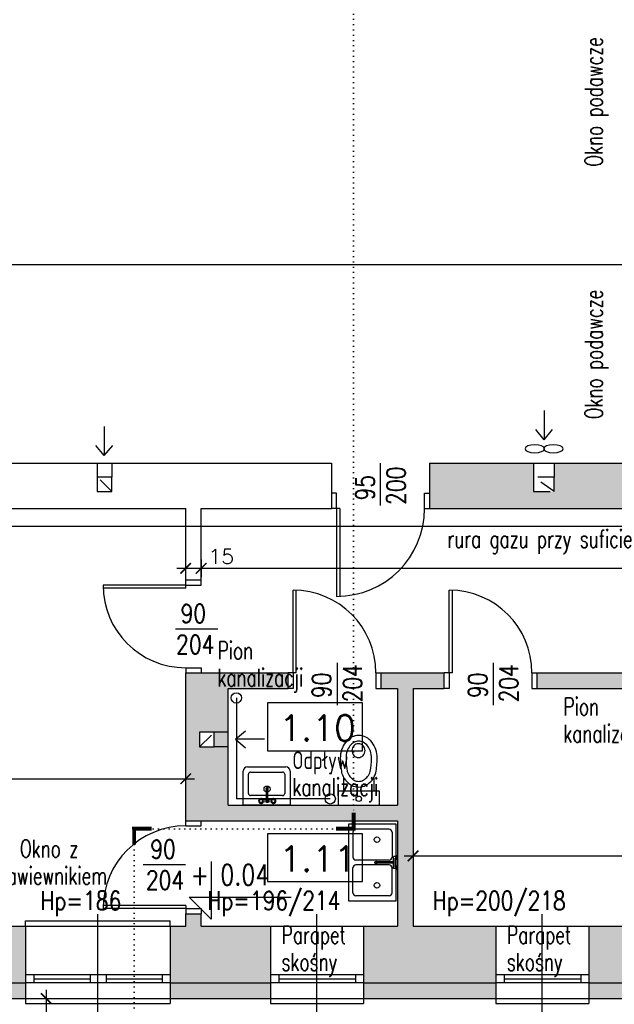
# Model space of a CAD drawing. Header units: millimetres. Extents: x 31969 to 285678, y -69766 to -1123.
# Tile 65 of 102: x 141825 to 142401, y -7339 to -6386. Entities that reach past the tile are written whole.
import ezdxf
from ezdxf.enums import TextEntityAlignment as Align
from ezdxf.lldxf.tags import DXFTag

# ---------------------------------------------------------------- set-up
doc = ezdxf.new("R2010")
doc.units = ezdxf.units.MM
doc.linetypes.add('DOT', pattern=[0.25, 0, -0.25])
doc.linetypes.add('KRE_16_8', pattern=[24, 16, -8])
for name, color, linetype in [('a-biblioteka', 251, 'Continuous'), ('a-izolacja 1', 3, 'Continuous'), ('a-koty', 1, 'Continuous'), ('a-opis 1', 3, 'Continuous'), ('a-opis 2', 1, 'Continuous'), ('a-opis 3', 15, 'Continuous'), ('a-opis stolarki 1', 3, 'Continuous'), ('a-przekrój 1', 3, 'Continuous'), ('a-stolarka istniejąca', 3, 'Continuous'), ('a-stolarka okienna', 3, 'Continuous'), ('a-szkło', 4, 'Continuous'), ('a-szraf', 252, 'Continuous'), ('a-wentylacja', 3, 'Continuous'), ('a-wymiary', 11, 'Continuous'), ('a-ściany istniejące murowane', 6, 'Continuous')]:
    doc.layers.add(name, color=color, linetype=linetype)
doc.styles.add('MAREK', font='simplex.shx')
doc.styles.add('RS01507', font='romans.shx', dxfattribs={"width": 0.7, "height": 0.15})
doc.styles.add('WYMIAR', font='romans.shx', dxfattribs={"width": 0.8})
tags = doc.linetypes.add('DASHED', pattern=[0.75, 0.5, -0.25]).pattern_tags.tags
tags[6:7] = [DXFTag(74, 4), DXFTag(75, 0), DXFTag(340, '0'), DXFTag(46, 1.0), DXFTag(50, 0.0), DXFTag(44, 0.0), DXFTag(45, 0.0)]
tags[4:5] = [DXFTag(74, 4), DXFTag(75, 0), DXFTag(340, '0'), DXFTag(46, 1.0), DXFTag(50, 0.0), DXFTag(44, 0.0), DXFTag(45, 0.0)]
doc.dimstyles.new('MAREK', dxfattribs={"dimscale": 0.85, "dimtxt": 17, "dimasz": 12, "dimexe": 10, "dimexo": 0.625, "dimgap": 5, "dimtad": 1, "dimdec": 1, "dimdsep": 46, "dimtxsty": 'MAREK', "dimblk1": 'ARCHTICK', "dimblk2": 'ARCHTICK', "dimsah": 1, "dimcen": 2.5, "dimdle": 10, "dimadec": 0, "dimazin": 0, "dimtfac": 1, "dimtdec": 1, "dimtmove": 1, "dimatfit": 3, "dimldrblk": 'ARCHTICK', "dimfxl": 0, "dimtolj": 1, "dimtzin": 0, "dimarcsym": 0})

# ---------------------------------------------------------------- blocks, each defined once
blk = doc.blocks.new('_ARCHTICK')
at = {"color": 0, "linetype": 'ByBlock', "const_width": 0.15}
blk.add_lwpolyline([(-0.5, -0.5), (0.5, 0.5)], dxfattribs=at)
blk = doc.blocks.new('*D9')
at = {"layer": 'a-wymiary', "color": 0, "lineweight": -2, "ltscale": 100}
for p, q in [((141851.02, -7324.36), (141851.02, -7811.36)), ((141842.52, -7332.86), (141859.52, -7332.86)), ((141842.52, -7802.86), (141859.52, -7802.86))]:
    blk.add_line(p, q, dxfattribs=at)
at = {"layer": 'DEFPOINTS', "color": 0, "ltscale": 100}
for p in [(141813.07, -7332.86), (141813.07, -7802.86), (141851.02, -7802.86)]:
    blk.add_point(p, dxfattribs=at)
at = {"layer": 'a-wymiary', "color": 0, "lineweight": -2, "ltscale": 100, "xscale": 10.2, "yscale": 10.2, "zscale": 10.2}
for p, rotation in [((141851.02, -7332.86), 90), ((141851.02, -7802.86), 270)]:
    blk.add_blockref('_ARCHTICK', p, dxfattribs=dict(at, rotation=rotation))
at = {"layer": 'a-wymiary', "color": 0, "ltscale": 100, "insert": (141839.54, -7567.86), "char_height": 14.45, "attachment_point": 5, "rotation": 90, "style": 'MAREK'}
blk.add_mtext('\\A1;470', dxfattribs=at)
blk = doc.blocks.new('A$C4F84698C')
at = {"layer": 'a-biblioteka'}
for p, q in [((1.41, 9.08), (1.7, 12.96)), ((3.39, 9.08), (3.1, 12.96)), ((1.7, 3.84), (1.41, 7.72)), ((2.4, 9.08), (13.76, 9.08)), ((2.4, 7.72), (13.76, 7.72)), ((3.1, 3.84), (3.39, 7.72)), ((13.76, 9.4), (14.46, 9.4)), ((13.76, 7.4), (14.46, 7.4))]:
    blk.add_line(p, q, dxfattribs=at)
for points in [[(13.07, 7.72, 0.009141), (13.1, 7.69, 0.100796), (13.4, 7.48, 0.104546), (13.76, 7.4, 0.104546), (14.11, 7.48, 0.100796), (14.42, 7.69, 0.095911), (14.62, 8.01, 0.09272), (14.69, 8.4, 0.09272), (14.62, 8.79, 0.095911), (14.42, 9.11, 0.100796), (14.11, 9.32, 0.104546), (13.76, 9.4, 0.104546), (13.4, 9.32, 0.100796), (13.1, 9.11, 0.009141), (13.07, 9.08, 0.09272)], [(13.76, 7.72, 0.104546), (13.98, 7.77, 0.100796), (14.19, 7.91, 0.095911), (14.32, 8.13, 0.09272), (14.37, 8.4, 0.09272), (14.32, 8.67, 0.095911), (14.19, 8.89, 0.100796), (13.98, 9.03, 0.104546), (13.76, 9.08, 0.104546)], [(14.46, 7.4, 0.104546), (14.82, 7.48, 0.100796), (15.12, 7.69, 0.095911), (15.33, 8.01, 0.09272), (15.4, 8.4, 0.09272), (15.33, 8.79, 0.095911), (15.12, 9.11, 0.100796), (14.82, 9.32, 0.104546), (14.46, 9.4, 0.104546)]]:
    blk.add_lwpolyline(points, format="xyb", dxfattribs=at)
for centre in [(2.4, 14.4), (2.4, 2.4)]:
    blk.add_circle(centre, 1.6, dxfattribs=at)
for centre, radius, start, end in [((2.4, 14.4), 2.4, 288.47955, 251.52045), ((2.4, 8.4), 1.2, 34.51811, 325.48189), ((2.4, 2.4), 2.4, 108.47955, 71.52045), ((2.4, 8.4), 0.68, 90, 270)]:
    blk.add_arc(centre, radius, start, end, dxfattribs=at)
blk = doc.blocks.new('A$C08C05624')
at = {"color": 0}
for p, q in [((0, 4.13), (0, 41.26)), ((4.13, 45.39), (37.14, 45.39)), ((5.16, 7.22), (5.16, 38.17)), ((7.22, 40.23), (25.79, 40.23)), ((27.85, 38.17), (27.85, 7.22)), ((37.14, 45.39), (37.14, 0)), ((37.14, 0), (4.13, 0)), ((25.79, 5.16), (7.22, 5.16))]:
    blk.add_line(p, q, dxfattribs=at)
for centre, radius, start, end in [((4.13, 41.26), 4.13, 90, 180), ((7.22, 38.17), 2.06, 90, 180), ((25.79, 38.17), 2.06, 0, 90), ((4.13, 4.13), 4.13, 180, 270), ((7.22, 7.22), 2.06, 180, 270), ((25.79, 7.22), 2.06, 270, 0)]:
    blk.add_arc(centre, radius, start, end, dxfattribs=at)
blk = doc.blocks.new('*D70')
at = {"layer": 'a-wymiary', "color": 0, "lineweight": -2, "ltscale": 100}
for p, q in [((140928.07, -6631.7), (140928.07, -6614.7)), ((142442.07, -6631.7), (142442.07, -6614.7)), ((142450.57, -6623.2), (140919.57, -6623.2))]:
    blk.add_line(p, q, dxfattribs=at)
at = {"layer": 'DEFPOINTS', "color": 0, "ltscale": 100}
for p in [(140928.07, -6623.2), (140928.07, -6632.63), (142442.07, -6632.63)]:
    blk.add_point(p, dxfattribs=at)
at = {"layer": 'a-wymiary', "color": 0, "lineweight": -2, "ltscale": 100, "xscale": 10.2, "yscale": 10.2, "zscale": 10.2, "rotation": 180}
blk.add_blockref('_ARCHTICK', (140928.07, -6623.2), dxfattribs=at)
at = {"layer": 'a-wymiary', "color": 0, "lineweight": -2, "ltscale": 100, "xscale": 10.2, "yscale": 10.2, "zscale": 10.2}
blk.add_blockref('_ARCHTICK', (142442.07, -6623.2), dxfattribs=at)
at = {"layer": 'a-wymiary', "color": 0, "ltscale": 100, "insert": (141685.07, -6611.73), "char_height": 14.45, "attachment_point": 5, "style": 'MAREK'}
blk.add_mtext('\\A1;1514', dxfattribs=at)
blk = doc.blocks.new('*D71')
at = {"layer": 'a-wymiary', "color": 0, "lineweight": -2, "ltscale": 100}
for p, q in [((140928.07, -7128.84), (140928.07, -7111.84)), ((141986.07, -7128.84), (141986.07, -7111.84)), ((140919.57, -7120.34), (141994.57, -7120.34))]:
    blk.add_line(p, q, dxfattribs=at)
at = {"layer": 'DEFPOINTS', "color": 0, "ltscale": 100}
for p in [(141986.07, -7120.34), (141986.07, -7160.86), (140928.07, -7175.57)]:
    blk.add_point(p, dxfattribs=at)
at = {"layer": 'a-wymiary', "color": 0, "lineweight": -2, "ltscale": 100, "xscale": 10.2, "yscale": 10.2, "zscale": 10.2, "rotation": 180}
blk.add_blockref('_ARCHTICK', (140928.07, -7120.34), dxfattribs=at)
at = {"layer": 'a-wymiary', "color": 0, "lineweight": -2, "ltscale": 100, "xscale": 10.2, "yscale": 10.2, "zscale": 10.2}
blk.add_blockref('_ARCHTICK', (141986.07, -7120.34), dxfattribs=at)
at = {"layer": 'a-wymiary', "color": 0, "ltscale": 100, "insert": (141457.07, -7108.87), "char_height": 14.45, "attachment_point": 5, "style": 'MAREK'}
blk.add_mtext('\\A1;1058', dxfattribs=at)
blk = doc.blocks.new('*D75')
at = {"layer": 'a-wymiary', "color": 0, "lineweight": -2, "ltscale": 100}
for p, q in [((142206.07, -7186.48), (142206.07, -7203.48)), ((142726.07, -7186.48), (142726.07, -7203.48)), ((142197.57, -7194.98), (142734.57, -7194.98))]:
    blk.add_line(p, q, dxfattribs=at)
at = {"layer": 'DEFPOINTS', "color": 0, "ltscale": 100}
for p in [(142206.07, -7147.86), (142726.07, -7147.86), (142726.07, -7194.98)]:
    blk.add_point(p, dxfattribs=at)
at = {"layer": 'a-wymiary', "color": 0, "lineweight": -2, "ltscale": 100, "xscale": 10.2, "yscale": 10.2, "zscale": 10.2, "rotation": 180}
blk.add_blockref('_ARCHTICK', (142206.07, -7194.98), dxfattribs=at)
at = {"layer": 'a-wymiary', "color": 0, "lineweight": -2, "ltscale": 100, "xscale": 10.2, "yscale": 10.2, "zscale": 10.2}
blk.add_blockref('_ARCHTICK', (142726.07, -7194.98), dxfattribs=at)
at = {"layer": 'a-wymiary', "color": 0, "ltscale": 100, "insert": (142466.07, -7183.5), "char_height": 14.45, "attachment_point": 5, "style": 'MAREK'}
blk.add_mtext('\\A1;520', dxfattribs=at)
blk = doc.blocks.new('*D79')
at = {"layer": 'a-wymiary', "color": 0, "lineweight": -2, "ltscale": 100}
for p, q in [((142001.07, -6908.2), (142001.07, -6925.2)), ((143256.07, -6908.2), (143256.07, -6925.2)), ((143264.57, -6916.7), (141992.57, -6916.7))]:
    blk.add_line(p, q, dxfattribs=at)
at = {"layer": 'DEFPOINTS', "color": 0, "ltscale": 100}
for p in [(142001.07, -6858.86), (143256.07, -6858.86), (142001.07, -6916.7)]:
    blk.add_point(p, dxfattribs=at)
at = {"layer": 'a-wymiary', "color": 0, "lineweight": -2, "ltscale": 100, "xscale": 10.2, "yscale": 10.2, "zscale": 10.2, "rotation": 180}
blk.add_blockref('_ARCHTICK', (142001.07, -6916.7), dxfattribs=at)
at = {"layer": 'a-wymiary', "color": 0, "lineweight": -2, "ltscale": 100, "xscale": 10.2, "yscale": 10.2, "zscale": 10.2}
blk.add_blockref('_ARCHTICK', (143256.07, -6916.7), dxfattribs=at)
at = {"layer": 'a-wymiary', "color": 0, "ltscale": 100, "insert": (142628.57, -6905.23), "char_height": 14.45, "attachment_point": 5, "style": 'MAREK'}
blk.add_mtext('\\A1;1255', dxfattribs=at)
blk = doc.blocks.new('*D80')
at = {"layer": 'a-wymiary', "color": 0, "lineweight": -2, "ltscale": 100}
for p, q in [((141986.07, -6923.07), (141986.07, -6908.2)), ((142001.07, -6908.2), (142001.07, -6925.2)), ((142009.57, -6916.7), (141977.57, -6916.7))]:
    blk.add_line(p, q, dxfattribs=at)
at = {"layer": 'DEFPOINTS', "color": 0, "ltscale": 100}
for p in [(142001.07, -6858.86), (141986.07, -6916.7), (141986.07, -6923.61)]:
    blk.add_point(p, dxfattribs=at)
at = {"layer": 'a-wymiary', "color": 0, "lineweight": -2, "ltscale": 100, "xscale": 10.2, "yscale": 10.2, "zscale": 10.2, "rotation": 180}
blk.add_blockref('_ARCHTICK', (141986.07, -6916.7), dxfattribs=at)
at = {"layer": 'a-wymiary', "color": 0, "lineweight": -2, "ltscale": 100, "xscale": 10.2, "yscale": 10.2, "zscale": 10.2}
blk.add_blockref('_ARCHTICK', (142001.07, -6916.7), dxfattribs=at)
at = {"layer": 'a-wymiary', "color": 0, "ltscale": 100, "insert": (142020.49, -6905.23), "char_height": 14.45, "attachment_point": 5, "style": 'MAREK'}
blk.add_mtext('\\A1;15', dxfattribs=at)

msp = doc.modelspace()

# ---------------------------------------------------------------- hatches: boundary and pattern name
at = {"layer": 'a-szraf', "ltscale": 0.9}
h = msp.add_hatch(color=254, dxfattribs=at)
h.dxf.hatch_style = 1
h.paths.add_polyline_path([(143121.07, -6706.15), (143077.07, -6706.15), (143077.07, -6814.86), (143069.57, -6814.86), (143069.57, -6828.37), (143069.57, -6842.37), (143055.57, -6842.37), (143055.57, -6828.37), (143055.57, -6814.86), (142833.07, -6814.86), (142833.07, -6858.86), (143148.07, -6858.86), (143148.07, -6843.86), (143121.07, -6843.86)])
h.paths.add_polyline_path([(142683.07, -6814.86), (142457.07, -6814.86), (142457.07, -6770.86), (142442.07, -6770.86), (142442.07, -6814.86), (142342.57, -6814.86), (142342.57, -6828.37), (142342.57, -6842.37), (142322.57, -6842.37), (142322.57, -6828.37), (142322.57, -6814.86), (142222.07, -6814.86), (142222.07, -6858.86), (142593.07, -6858.86), (142593.07, -6843.86), (142643.07, -6843.86), (142643.07, -6858.86), (142743.07, -6858.86), (142743.07, -6814.86), (142703.07, -6814.86), (142703.07, -6828.37), (142703.07, -6842.37), (142683.07, -6842.37), (142683.07, -6828.37)])
h.paths.add_polyline_path([(142588.07, -6732.86), (142573.07, -6732.86), (142573.07, -6814.86), (142588.07, -6814.86)])
h = msp.add_hatch(color=254, dxfattribs=at)
h.dxf.hatch_style = 1
h.paths.add_polyline_path([(140928.07, -7952.86), (140873.07, -7952.86), (140873.07, -7990.36), (140928.07, -7990.36)])
h.paths.add_polyline_path([(140873.07, -7952.86), (140858.07, -7952.86), (140858.07, -7990.36), (140873.07, -7990.36)])
h.paths.add_polyline_path([(140928.07, -7732.86), (140873.07, -7732.86), (140873.07, -7787.86), (140928.07, -7787.86)])
h.paths.add_polyline_path([(140873.07, -7732.86), (140858.07, -7732.86), (140858.07, -7787.86), (140873.07, -7787.86)])
h.paths.add_polyline_path([(140928.07, -7512.86), (140873.07, -7512.86), (140873.07, -7567.86), (140928.07, -7567.86)])
h.paths.add_polyline_path([(140873.07, -7512.86), (140858.07, -7512.86), (140858.07, -7567.86), (140873.07, -7567.86)])
h.paths.add_polyline_path([(141831.07, -7262.86), (141146.07, -7262.86), (141146.07, -7347.86), (141743.07, -7347.86), (141743.07, -7727.86), (141146.07, -7727.86), (141146.07, -7990.36), (141181.07, -7990.36), (141181.07, -7751.86), (141743.07, -7751.86), (141743.07, -7802.86), (141798.07, -7802.86), (141798.07, -7317.86), (141831.07, -7317.86)])
h.paths.add_polyline_path([(141831.07, -7317.86), (141798.07, -7317.86), (141798.07, -7802.86), (141813.07, -7802.86), (141813.07, -7332.86), (141831.07, -7332.86)], flags=17)
h.paths.add_polyline_path([(141813.07, -7942.86), (141798.07, -7942.86), (141798.07, -7990.36), (141813.07, -7990.36)])
h.paths.add_polyline_path([(141798.07, -7942.86), (141743.07, -7942.86), (141743.07, -7990.36), (141798.07, -7990.36)])
h.paths.add_polyline_path([(142068.07, -7262.86), (142001.07, -7262.86), (142001.07, -7250.86), (141986.07, -7250.86), (141986.07, -7262.86), (141971.07, -7262.86), (141971.07, -7317.86), (142068.07, -7317.86)])
h.paths.add_polyline_path([(142966.07, -7032.86), (142966.07, -7017.86), (142326.07, -7017.86), (142326.07, -7032.86), (142446.07, -7032.86), (142446.07, -7157.86), (142486.07, -7157.86), (142486.07, -7032.86), (142726.07, -7032.86), (142726.07, -7262.86), (142709.67, -7262.86), (142709.67, -7317.86), (142741.07, -7317.86), (142741.07, -7262.86), (142741.07, -7032.86), (142879.07, -7032.86), (142879.07, -7101.86), (142921.07, -7101.86), (142921.07, -7059.86), (143156.07, -7059.86), (143156.07, -7017.86), (143036.07, -7017.86), (143036.07, -7032.86)])
h.paths.add_polyline_path([(142741.07, -7317.86), (142709.67, -7317.86), (142709.67, -7332.86), (142741.07, -7332.86)])
h.paths.add_polyline_path([(142709.67, -7262.86), (142630.86, -7262.86), (142630.86, -7317.86), (142709.67, -7317.86)], flags=17)
h.paths.add_polyline_path([(142709.67, -7317.86), (142630.86, -7317.86), (142630.86, -7332.86), (142709.67, -7332.86)])
h.paths.add_polyline_path([(142630.86, -7262.86), (142613.07, -7262.86), (142613.07, -7317.86), (142630.86, -7317.86)], flags=17)
h.paths.add_polyline_path([(142630.86, -7317.86), (142613.07, -7317.86), (142613.07, -7332.86), (142630.86, -7332.86)])
h.paths.add_polyline_path([(142523.07, -7317.86), (142376.07, -7317.86), (142376.07, -7332.86), (142523.07, -7332.86)])
h.paths.add_polyline_path([(142449.57, -7262.86), (142376.07, -7262.86), (142376.07, -7317.86), (142449.57, -7317.86)], flags=17)
h.paths.add_polyline_path([(142463.57, -7262.86), (142449.57, -7262.86), (142449.57, -7317.86), (142463.57, -7317.86)], flags=17)
h.paths.add_polyline_path([(142523.07, -7262.86), (142463.57, -7262.86), (142463.57, -7317.86), (142523.07, -7317.86)], flags=17)
h.paths.add_polyline_path([(142286.07, -7262.86), (142206.07, -7262.86), (142206.07, -7032.86), (142236.07, -7032.86), (142236.07, -7017.86), (142175.07, -7017.86), (142175.07, -7032.86), (142191.07, -7032.86), (142191.07, -7145.86), (142027.07, -7145.86), (142027.07, -7089.36), (142013.57, -7089.36), (141999.57, -7089.36), (141999.57, -7075.36), (142013.57, -7075.36), (142027.07, -7075.36), (142027.07, -7032.86), (142085.07, -7032.86), (142085.07, -7017.86), (141986.07, -7017.86), (141986.07, -7160.86), (142191.07, -7160.86), (142191.07, -7262.86), (142158.07, -7262.86), (142158.07, -7317.86), (142286.07, -7317.86)])
h.paths.add_polyline_path([(142286.07, -7317.86), (142158.07, -7317.86), (142158.07, -7332.86), (142286.07, -7332.86)])
h.paths.add_polyline_path([(142068.07, -7317.86), (141971.07, -7317.86), (141971.07, -7332.86), (142068.07, -7332.86)])
h.paths.add_polyline_path([(142027.07, -7075.36), (142013.57, -7075.36), (142013.57, -7089.36), (142027.07, -7089.36)], flags=17)
h.paths.add_polyline_path([(143029.82, -7047.81), (143029.82, -7003.84), (142972.82, -7003.84), (142972.82, -7047.81)], flags=9)
h.paths.add_polyline_path([(142507.09, -7048.32), (142598.88, -7048.32), (142598.88, -7014.11), (142507.09, -7014.11)], flags=9)
h.paths.add_polyline_path([(142013.31, -7042.3), (142113.07, -7042.3), (142113.07, -7008.1), (142013.31, -7008.1)], flags=9)

# ---------------------------------------------------------------- linework, layer by layer
at = {"layer": 'a-biblioteka'}
for p, q in [((142138.87, -7119.02), (142138.87, -7132.22)), ((142168.07, -7119.02), (142168.07, -7132.22)), ((142173.47, -7132.22), (142133.47, -7132.22)), ((142133.47, -7132.22), (142133.47, -7145.86)), ((142173.47, -7145.86), (142173.47, -7132.22)), ((142133.47, -7145.86), (142173.47, -7145.86)), ((142147.73, -7172.06), (142147.73, -7196.06)), ((142182.82, -7169.06), (142150.73, -7169.06)), ((142185.82, -7172.06), (142185.82, -7196.06)), ((142182.82, -7199.06), (142150.73, -7199.06)), ((142170.6, -7200.35), (142169.9, -7200.35)), ((142187.23, -7200.67), (142170.6, -7200.67)), ((142187.23, -7202.03), (142170.6, -7202.03)), ((142187.23, -7207.03), (142187.23, -7195.67)), ((142189.87, -7195.67), (142187.23, -7195.67)), ((142188.59, -7205.67), (142188.59, -7197.03)), ((142189.87, -7197.03), (142188.59, -7197.03)), ((142147.73, -7230.57), (142147.73, -7206.57)), ((142182.82, -7203.57), (142150.73, -7203.57)), ((142170.6, -7202.35), (142169.9, -7202.35)), ((142185.82, -7230.57), (142185.82, -7206.57)), ((142189.87, -7207.03), (142187.23, -7207.03)), ((142189.87, -7205.67), (142188.59, -7205.67)), ((142182.82, -7233.57), (142150.73, -7233.57))]:
    msp.add_line(p, q, dxfattribs=at)
msp.add_lwpolyline([(142143.98, -7238.82), (142143.98, -7163.82), (142189.35, -7163.82), (142189.35, -7238.82)], close=True, dxfattribs=at)
for points in [[(142169.9, -7202.35, -0.104546), (142169.54, -7202.28, -0.100796), (142169.24, -7202.06, -0.095911), (142169.03, -7201.74, -0.09272), (142168.96, -7201.35, -0.09272), (142169.03, -7200.97, -0.095911), (142169.24, -7200.65, -0.100796), (142169.54, -7200.43, -0.104546), (142169.9, -7200.35, -0.104546)], [(142171.29, -7202.03, -0.009141), (142171.26, -7202.06, -0.100796), (142170.96, -7202.28, -0.104546), (142170.6, -7202.35, -0.104546), (142170.25, -7202.28, -0.100796), (142169.94, -7202.06, -0.095911), (142169.74, -7201.74, -0.09272), (142169.67, -7201.35, -0.09272), (142169.74, -7200.97, -0.095911), (142169.94, -7200.65, -0.100796), (142170.25, -7200.43, -0.104546), (142170.6, -7200.35, -0.104546), (142170.96, -7200.43, -0.100796), (142171.26, -7200.65, -0.009141), (142171.29, -7200.67, -0.09272)], [(142170.6, -7202.03, -0.104546), (142170.38, -7201.99, -0.100796), (142170.17, -7201.84, -0.095911), (142170.04, -7201.62, -0.09272), (142169.99, -7201.35, -0.09272), (142170.04, -7201.08, -0.095911), (142170.17, -7200.87, -0.100796), (142170.38, -7200.72, -0.104546), (142170.6, -7200.67, -0.104546)]]:
    msp.add_lwpolyline(points, format="xyb", dxfattribs=at)
for centre, radius in [((142064.84, -7130.33), 3), ((142153.53, -7139.69), 2.6), ((142171.06, -7179.21), 2.7), ((142171.06, -7223.42), 2.7)]:
    msp.add_circle(centre, radius, dxfattribs=at)
for centre, radius, start, end in [((142158.28, -7098.87), 22.4, 142.35239, 162.27944), ((142155.34, -7096.6), 18.69, 118.23329, 142.35239), ((142155.34, -7096.6), 13.19, 118.23329, 142.35239), ((142153.47, -7093.12), 14.74, 90, 118.23329), ((142153.34, -7092.73), 6.37, 113.53095, 136.43207), ((142153.47, -7093.12), 9.24, 90, 118.23329), ((142153.21, -7092.43), 6.04, 90, 113.53095), ((142153.21, -7092.43), 6.04, 66.46905, 90), ((142153.47, -7093.12), 14.74, 61.76671, 90), ((142153.47, -7093.12), 9.24, 61.76671, 90), ((142153.07, -7092.73), 6.37, 43.56793, 66.46905), ((142151.6, -7096.6), 13.19, 37.64761, 61.76671), ((142151.6, -7096.6), 18.69, 37.64761, 61.76671), ((142148.67, -7098.87), 22.4, 17.72056, 37.64761), ((142162.9, -7100.35), 27.25, 162.27944, 180), ((142162.9, -7100.35), 21.75, 162.27944, 180), ((142158.28, -7098.87), 16.9, 142.35239, 162.27944), ((142153.87, -7093.05), 7, 158.49514, 180), ((142153.87, -7093.05), 7, 180, 201.50486), ((142153.54, -7092.93), 6.65, 136.43207, 158.49514), ((142153.54, -7093.18), 6.65, 201.50486, 223.56793), ((142152.87, -7092.93), 6.65, 21.50486, 43.56793), ((142152.87, -7093.18), 6.65, 316.43207, 338.49514), ((142152.55, -7093.05), 7, 0, 21.50486), ((142152.55, -7093.05), 7, 338.49514, 0), ((142148.67, -7098.87), 16.9, 17.72056, 37.64761), ((142144.03, -7100.35), 21.76, 359.99759, 17.71815), ((142144.04, -7100.35), 27.25, 0, 17.72056), ((142215.14, -7100.38), 79.49, 179.97957, 190.34923), ((142214.13, -7100.37), 72.98, 179.97867, 190.28018), ((142153.34, -7093.38), 6.37, 223.56793, 246.46905), ((142153.21, -7093.68), 6.04, 246.46905, 270), ((142153.21, -7093.68), 6.04, 270, 293.53095), ((142153.07, -7093.38), 6.37, 293.53095, 316.43207), ((142092.83, -7100.38), 72.96, 349.71893, 0.02079), ((142091.81, -7100.38), 79.49, 349.65077, 0.02043), ((142158.28, -7107.84), 22.4, 197.72056, 217.64761), ((142158.28, -7107.84), 16.9, 199.21226, 217.64761), ((142148.67, -7107.84), 16.9, 322.35239, 340.78774), ((142148.67, -7107.84), 22.4, 322.35239, 342.27944), ((142155.34, -7110.1), 18.69, 217.64761, 241.76671), ((142155.34, -7110.1), 13.19, 217.64761, 241.76671), ((142153.47, -7113.58), 9.24, 241.76671, 270), ((142153.47, -7113.58), 9.24, 270, 298.23329), ((142151.6, -7110.1), 13.19, 298.23329, 322.35239), ((142151.6, -7110.1), 18.69, 298.23329, 322.35239), ((142153.47, -7113.58), 14.74, 241.76671, 270), ((142153.47, -7113.58), 14.74, 270, 298.23329), ((142150.73, -7172.06), 3, 90, 180), ((142182.82, -7172.06), 3, 0, 90), ((142150.73, -7196.06), 3, 180, 270), ((142182.82, -7196.06), 3, 270, 0), ((142192.28, -7196.35), 2.5, 128.2213, 231.7787), ((142150.73, -7206.57), 3, 90, 180), ((142182.82, -7206.57), 3, 0, 90), ((142192.28, -7206.35), 2.5, 128.2213, 231.7787), ((142150.73, -7230.57), 3, 180, 270), ((142182.82, -7230.57), 3, 270, 0)]:
    msp.add_arc(centre, radius, start, end, dxfattribs=at)
at = {"layer": 'a-izolacja 1'}
for p, q in [((141798.07, -7317.86), (141831.07, -7317.86)), ((141971.07, -7317.86), (142068.07, -7317.86)), ((142158.07, -7317.86), (142286.07, -7317.86)), ((142376.07, -7317.86), (142523.07, -7317.86))]:
    msp.add_line(p, q, dxfattribs=at)
at = {"layer": 'a-koty'}
msp.add_lwpolyline([(142010.8, -7200.22), (142010.8, -7256.1), (141989.58, -7234.87), (142088.23, -7234.87)], dxfattribs=at)
at = {"layer": 'a-opis 1', "linetype": 'DOT', "ltscale": 20}
for p, q in [((142148.48, -6155.97), (142148.5, -7152.57)), ((142148.5, -7168.62), (141936.15, -7168.62)), ((141936.15, -7168.62), (141936.15, -7393.95))]:
    msp.add_line(p, q, dxfattribs=at)
at = {"layer": 'a-opis 2', "const_width": 3.74}
for points in [[(142131.61, -7168.64), (142148.5, -7168.62), (142148.47, -7153.25)], [(141953.03, -7168.6), (141936.15, -7168.62), (141936.18, -7183.99)]]:
    msp.add_lwpolyline(points, dxfattribs=at)
at = {"layer": 'a-opis 3'}
for points in [[(142157.15, -7046.94), (142065.23, -7046.94), (142065.23, -7093.18), (142157.15, -7093.18)], [(142157.15, -7173.49), (142065.23, -7173.49), (142065.23, -7219.72), (142157.15, -7219.72)]]:
    msp.add_lwpolyline(points, close=True, dxfattribs=at)
at = {"layer": 'a-opis stolarki 1'}
for p, q in [((142174.57, -6855.91), (142174.57, -6814.86)), ((141976.19, -6975.36), (142017.24, -6975.36)), ((142132.57, -7007.99), (142132.57, -7049.03)), ((142283.57, -7007.99), (142283.57, -7049.03)), ((141944.97, -7203.36), (141986.02, -7203.36)), ((141901.07, -7388.29), (141901.07, -7251.17)), ((142113.07, -7388.29), (142113.07, -7251.17)), ((142331.07, -7388.29), (142331.07, -7251.17))]:
    msp.add_line(p, q, dxfattribs=at)
at = {"layer": 'a-przekrój 1', "ltscale": 100}
for centre in [(142035.06, -7042.12), (142125.87, -7139.75)]:
    msp.add_circle(centre, 5, dxfattribs=at)
at = {"layer": 'a-stolarka istniejąca', "ltscale": 40}
for p, q in [((142132.07, -6843.86), (142127.07, -6843.86)), ((142132.07, -6843.86), (142127.07, -6843.86)), ((142132.07, -6858.86), (142132.07, -6843.86)), ((142217.07, -6858.86), (142217.07, -6843.86)), ((142217.07, -6843.86), (142222.07, -6843.86)), ((142132.07, -6858.86), (142127.07, -6858.86)), ((142132.07, -6858.86), (142132.07, -6943.86)), ((142135.07, -6858.86), (142132.07, -6858.86)), ((142135.07, -6858.86), (142135.07, -6943.81)), ((142217.07, -6858.86), (142222.07, -6858.86)), ((141986.07, -6932.86), (141906.07, -6932.86)), ((141986.07, -6932.86), (141986.07, -6927.86)), ((141986.07, -6932.86), (142001.07, -6932.86)), ((141986.07, -6935.86), (141986.07, -6932.86)), ((142001.07, -6932.86), (142001.07, -6927.86)), ((142001.07, -6932.86), (142001.07, -6927.86)), ((141986.07, -6935.86), (141906.13, -6935.86)), ((142090.07, -7017.86), (142090.07, -6937.86)), ((142093.07, -7017.86), (142093.07, -6937.92)), ((142241.07, -7017.86), (142241.07, -6937.86)), ((142244.07, -7017.86), (142244.07, -6937.92)), ((141986.07, -7012.86), (142001.07, -7012.86)), ((141986.07, -7012.86), (141986.07, -7017.86)), ((142001.07, -7012.86), (142001.07, -7017.86)), ((142090.07, -7017.86), (142085.07, -7017.86)), ((142090.07, -7017.86), (142090.07, -7032.86)), ((142093.07, -7017.86), (142090.07, -7017.86)), ((142170.07, -7017.86), (142170.07, -7032.86)), ((142170.07, -7017.86), (142175.07, -7017.86)), ((142241.07, -7017.86), (142236.07, -7017.86)), ((142241.07, -7017.86), (142241.07, -7032.86)), ((142244.07, -7017.86), (142241.07, -7017.86)), ((142321.07, -7017.86), (142321.07, -7032.86)), ((142321.07, -7017.86), (142326.07, -7017.86)), ((142090.07, -7032.86), (142085.07, -7032.86)), ((142090.07, -7032.86), (142085.07, -7032.86)), ((142170.07, -7032.86), (142175.07, -7032.86)), ((142241.07, -7032.86), (142236.07, -7032.86)), ((142241.07, -7032.86), (142236.07, -7032.86)), ((142321.07, -7032.86), (142326.07, -7032.86)), ((141986.07, -7165.86), (141986.07, -7160.86)), ((142001.07, -7165.86), (142001.07, -7160.86)), ((141986.07, -7165.86), (142001.07, -7165.86)), ((141986.07, -7245.86), (141906.07, -7245.86)), ((141986.07, -7242.86), (141906.13, -7242.86)), ((141986.07, -7242.86), (141986.07, -7245.86)), ((141986.07, -7245.86), (142001.07, -7245.86)), ((141986.07, -7245.86), (141986.07, -7250.86)), ((142001.07, -7245.86), (142001.07, -7250.86)), ((142001.07, -7245.86), (142001.07, -7250.86))]:
    msp.add_line(p, q, dxfattribs=at)
for centre, radius, start, end in [((142132.07, -6858.86), 85, 270, 0), ((141986.07, -6932.86), 80, 180, 270), ((142090.07, -7017.86), 80, 0, 90), ((142241.07, -7017.86), 80, 0, 90), ((141986.07, -7245.86), 80, 90, 180)]:
    msp.add_arc(centre, radius, start, end, dxfattribs=at)
at = {"layer": 'a-stolarka okienna', "linetype": 'DASHED', "lineweight": 25, "ltscale": 40}
msp.add_line((143522.33, -6876.32), (140656.09, -6876.32), dxfattribs=at)
at = {"layer": 'a-stolarka okienna', "linetype": 'DASHED', "lineweight": 25, "ltscale": 20}
for p, q in [((142035.06, -7042.12), (142035.06, -7139.75)), ((142125.87, -7139.75), (142035.06, -7139.75)), ((141831.07, -7262.86), (141971.07, -7262.86)), ((141831.07, -7332.86), (141971.07, -7332.86)), ((142068.07, -7332.86), (142158.07, -7332.86)), ((142286.07, -7332.86), (142376.07, -7332.86))]:
    msp.add_line(p, q, dxfattribs=at)
at = {"layer": 'a-stolarka okienna', "ltscale": 40}
for p, q in [((141831.07, -7262.86), (141831.07, -7257.86)), ((141831.07, -7257.86), (141971.07, -7257.86)), ((141971.07, -7262.86), (141971.07, -7257.86)), ((141831.07, -7332.86), (141831.07, -7337.86)), ((141971.07, -7332.86), (141971.07, -7337.86)), ((142068.07, -7332.86), (142068.07, -7337.86)), ((142158.07, -7332.86), (142158.07, -7337.86)), ((142286.07, -7332.86), (142286.07, -7337.86)), ((142376.07, -7332.86), (142376.07, -7337.86)), ((141831.07, -7337.86), (141971.07, -7337.86)), ((142068.07, -7337.86), (142158.07, -7337.86)), ((142286.07, -7337.86), (142376.07, -7337.86))]:
    msp.add_line(p, q, dxfattribs=at)
at = {"layer": 'a-stolarka okienna'}
for p, q in [((142068.07, -7262.86), (142158.07, -7262.86)), ((142286.07, -7262.86), (142376.07, -7262.86)), ((141970.85, -7309.86), (141831.07, -7309.86)), ((141839.3, -7309.86), (141839.3, -7317.86)), ((141893.52, -7309.86), (141893.52, -7317.86)), ((141909.18, -7309.86), (141909.18, -7317.86)), ((141963.41, -7309.86), (141963.41, -7317.86)), ((142158.07, -7309.86), (142068.3, -7309.86)), ((142076.3, -7309.86), (142076.3, -7317.86)), ((142150.3, -7309.86), (142150.3, -7317.86)), ((142376.07, -7309.86), (142286.3, -7309.86)), ((142294.3, -7309.86), (142294.3, -7317.86)), ((142368.3, -7309.86), (142368.3, -7317.86)), ((141971.07, -7317.86), (141831.07, -7317.86)), ((142158.07, -7317.86), (142068.07, -7317.86)), ((142376.07, -7317.86), (142286.07, -7317.86))]:
    msp.add_line(p, q, dxfattribs=at)
at = {"layer": 'a-szkło', "ltscale": 2}
for p, q in [((141839.3, -7313.86), (141893.52, -7313.86)), ((141909.18, -7313.86), (141963.3, -7313.86)), ((142076.3, -7313.86), (142150.3, -7313.86)), ((142294.3, -7313.86), (142368.3, -7313.86))]:
    msp.add_line(p, q, dxfattribs=at)
at = {"layer": 'a-wentylacja', "linetype": 'DASHED', "ltscale": 0.009}
for p, q in [((142332.8, -6764.14), (142332.8, -6792.26)), ((141907.35, -6779.5), (141907.35, -6807.62)), ((142332.8, -6792.26), (142324.65, -6782.51)), ((142332.8, -6792.26), (142340.95, -6782.51)), ((141907.35, -6807.62), (141899.2, -6797.87)), ((141907.35, -6807.62), (141915.49, -6797.87)), ((142034.32, -7082.14), (142044.07, -7073.99)), ((142062.43, -7082.14), (142034.32, -7082.14)), ((142034.32, -7082.14), (142044.07, -7090.29))]:
    msp.add_line(p, q, dxfattribs=at)
at = {"layer": 'a-wentylacja', "linetype": 'KRE_16_8'}
for p, q in [((141900.57, -6814.86), (141900.57, -6828.37)), ((141914.57, -6814.86), (141914.57, -6828.37)), ((142322.57, -6814.86), (142322.57, -6828.37)), ((142342.57, -6814.86), (142342.57, -6828.37)), ((141914.57, -6842.37), (141900.57, -6828.37)), ((142342.57, -6842.37), (142322.57, -6828.37)), ((141999.57, -7089.36), (142013.57, -7075.36)), ((142027.07, -7075.36), (142013.57, -7075.36)), ((142027.07, -7089.36), (142013.57, -7089.36))]:
    msp.add_line(p, q, dxfattribs=at)
for points in [[(141914.57, -6842.37), (141914.57, -6828.37), (141900.57, -6828.37), (141900.57, -6842.37)], [(142342.57, -6842.37), (142342.57, -6828.37), (142322.57, -6828.37), (142322.57, -6842.37)], [(141999.57, -7089.36), (142013.57, -7089.36), (142013.57, -7075.36), (141999.57, -7075.36)]]:
    msp.add_lwpolyline(points, close=True, dxfattribs=at)
at = {"layer": 'a-wentylacja', "extrusion": (0, 0, -1)}
for centre in [(142323.74, -6801.02), (142341.76, -6801.02)]:
    msp.add_ellipse(centre, major_axis=(-9.4, 0), ratio=0.416668, dxfattribs=at)
at = {"layer": 'a-ściany istniejące murowane'}
for p, q in [((141318.07, -6814.86), (142127.07, -6814.86)), ((142127.07, -6814.86), (142127.07, -6858.86)), ((142222.07, -6814.86), (142222.07, -6858.86)), ((142222.07, -6814.86), (142442.07, -6814.86)), ((141318.07, -6858.86), (141986.07, -6858.86)), ((141986.07, -6927.86), (141986.07, -6858.86)), ((142001.07, -6927.86), (142001.07, -6858.86)), ((142001.07, -6858.86), (142127.07, -6858.86)), ((142222.07, -6858.86), (142743.07, -6858.86)), ((141986.07, -6927.86), (142001.07, -6927.86)), ((141986.07, -7017.86), (142085.07, -7017.86)), ((141986.07, -7160.86), (141986.07, -7017.86)), ((142085.07, -7032.86), (142085.07, -7017.86)), ((142175.07, -7032.86), (142175.07, -7017.86)), ((142175.07, -7017.86), (142236.07, -7017.86)), ((142236.07, -7032.86), (142236.07, -7017.86)), ((142326.07, -7032.86), (142326.07, -7017.86)), ((142326.07, -7017.86), (142966.07, -7017.86)), ((142027.07, -7032.86), (142085.07, -7032.86)), ((142027.07, -7145.86), (142027.07, -7032.86)), ((142175.07, -7032.86), (142191.07, -7032.86)), ((142191.07, -7032.86), (142191.07, -7145.86)), ((142206.07, -7032.86), (142206.07, -7262.86)), ((142206.07, -7032.86), (142236.07, -7032.86)), ((142326.07, -7032.86), (142446.07, -7032.86)), ((142027.07, -7145.86), (142191.07, -7145.86)), ((141986.07, -7160.86), (142191.07, -7160.86)), ((142191.07, -7160.86), (142191.07, -7262.86)), ((141986.07, -7262.86), (141986.07, -7250.86)), ((141986.07, -7250.86), (142001.07, -7250.86)), ((142001.07, -7262.86), (142001.07, -7250.86)), ((141146.07, -7262.86), (141831.07, -7262.86)), ((141831.07, -7262.86), (141831.07, -7332.86)), ((141971.07, -7262.86), (141986.07, -7262.86)), ((141971.07, -7262.86), (141971.07, -7332.86)), ((142001.07, -7262.86), (142068.07, -7262.86)), ((142068.07, -7262.86), (142068.07, -7332.86)), ((142158.07, -7262.86), (142158.07, -7332.86)), ((142158.07, -7262.86), (142191.07, -7262.86)), ((142206.07, -7262.86), (142286.07, -7262.86)), ((142286.07, -7262.86), (142286.07, -7332.86)), ((142376.07, -7262.86), (142376.07, -7332.86)), ((142376.07, -7262.86), (142523.07, -7262.86)), ((141813.07, -7332.86), (141831.07, -7332.86)), ((141971.07, -7332.86), (142068.07, -7332.86)), ((142158.07, -7332.86), (142286.07, -7332.86)), ((142376.07, -7332.86), (142523.07, -7332.86))]:
    msp.add_line(p, q, dxfattribs=at)

# ---------------------------------------------------------------- block references
at = {"layer": 'a-biblioteka'}
for name, p, rotation in [('A$C08C05624', (142041.62, -7108.73), 270), ('A$C4F84698C', (142073.39, -7144.25), 89.99999999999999)]:
    msp.add_blockref(name, p, dxfattribs=dict(at, rotation=rotation))

# ---------------------------------------------------------------- texts
at = {"layer": 'a-koty', "insert": (141991.01, -7203.36), "char_height": 19.8, "width": 462.9754, "attachment_point": 1, "style": 'WYMIAR'}
msp.add_mtext('+ 0.04', dxfattribs=at)
at = {"layer": 'a-opis 1', "ltscale": 40, "style": 'RS01507', "width": 0.7}
for p in [(142380.83, -6528.06), (142380.83, -6772.43)]:
    msp.add_text('Okno podawcze', height=17.1027, rotation=90, dxfattribs=at).set_placement(p, align=Align.MIDDLE_LEFT)
for s, height, p in [('rura gazu przy suficie', 17.1027, (142239.21, -6888.28)), ('Pion ', 17.103, (142017, -6996.14)), ('kanalizacji', 17.1027, (142016.73, -7022.35)), ('Pion ', 17.103, (142351.58, -7050.39)), ('kanalizacji', 17.1027, (142351.31, -7076.59)), ('Odpływ ', 17.103, (142089.31, -7102.36)), ('kanalizacji', 17.1027, (142089.31, -7128.31)), ('Okno z ', 17.103, (141825.76, -7187.89)), ('nawiewnikiem', 17.1027, (141803.35, -7214.09)), ('Parapet ', 17.103, (142078.98, -7271.32)), ('Parapet ', 17.103, (142296.98, -7271.32)), ('skośny', 17.103, (142078.71, -7297.52)), ('skośny', 17.103, (142296.71, -7297.52))]:
    msp.add_text(s, height=height, dxfattribs=at).set_placement(p, align=Align.MIDDLE_LEFT)
at = {"layer": 'a-opis 3', "style": 'MAREK'}
for s, p in [('1.10', (142076.71, -7083.47)), ('1.11', (142076.71, -7210.02))]:
    msp.add_text(s, height=24.659, dxfattribs=at).set_placement(p)
at = {"layer": 'a-opis stolarki 1', "char_height": 18, "width": 35.8438, "attachment_point": 7, "rotation": 90, "style": 'WYMIAR'}
for s, insert in [('{\\W0.995659; }\\P{\\W0.34804; }95\\P200', (142198.55, -6855.33)), ('{\\W0.995659; }\\P{\\W0.34804; }90\\P204', (142156.55, -7046.46)), ('{\\W0.995659; }\\P{\\W0.34804; }90\\P204', (142307.55, -7046.46))]:
    msp.add_mtext(s, dxfattribs=dict(at, insert=insert))
at = {"layer": 'a-opis stolarki 1', "char_height": 18, "width": 35.8438, "style": 'WYMIAR'}
for s, insert, attachment_point in [('{\\W0.995659; }\\P{\\W0.34804; }90\\P204', (141976.77, -6999.35), 7), ('{\\W0.995659; }\\P{\\W0.34804; }90\\P204', (141947.55, -7227.35), 7), ('Hp=186', (141923.78, -7253.18), 9), ('Hp=196/214', (142135.78, -7253.18), 9), ('Hp=200/218', (142353.78, -7253.18), 9)]:
    msp.add_mtext(s, dxfattribs=dict(at, insert=insert, attachment_point=attachment_point))

# ---------------------------------------------------------------- dimensions: what is measured, and where the dimension line sits
at = {"layer": 'a-wymiary', "ltscale": 100}
for base, p1, p2, picture, middle in [((140928.07, -6623.2), (142442.07, -6632.63), (140928.07, -6632.63), '*D70', (141685.07, -6611.73)), ((142001.07, -6916.7), (143256.07, -6858.86), (142001.07, -6858.86), '*D79', (142628.57, -6905.23)), ((141986.07, -7120.34), (140928.07, -7175.57), (141986.07, -7160.86), '*D71', (141457.07, -7108.87)), ((142726.07, -7194.98), (142206.07, -7147.86), (142726.07, -7147.86), '*D75', (142466.07, -7183.5))]:
    dim = msp.add_linear_dim(base=base, p1=p1, p2=p2, dimstyle='MAREK', dxfattribs=at)
    dim.commit()
    dim.dimension.update_dxf_attribs({"geometry": picture, "text_midpoint": middle})
dim = msp.add_linear_dim(base=(141986.07, -6916.7), p1=(142001.07, -6858.86), p2=(141986.07, -6923.61), dimstyle='MAREK', dxfattribs=at)
dim.commit()
dim.dimension.update_dxf_attribs({"geometry": '*D80', "text_midpoint": (142020.49, -6916.7), "dimtype": 160})
dim = msp.add_linear_dim(base=(141851.02, -7802.86), p1=(141813.07, -7332.86), p2=(141813.07, -7802.86), angle=90, dimstyle='MAREK', dxfattribs=at)
dim.commit()
dim.dimension.update_dxf_attribs({"geometry": '*D9', "text_midpoint": (141839.54, -7567.86)})

doc.saveas('drawing.dxf')
